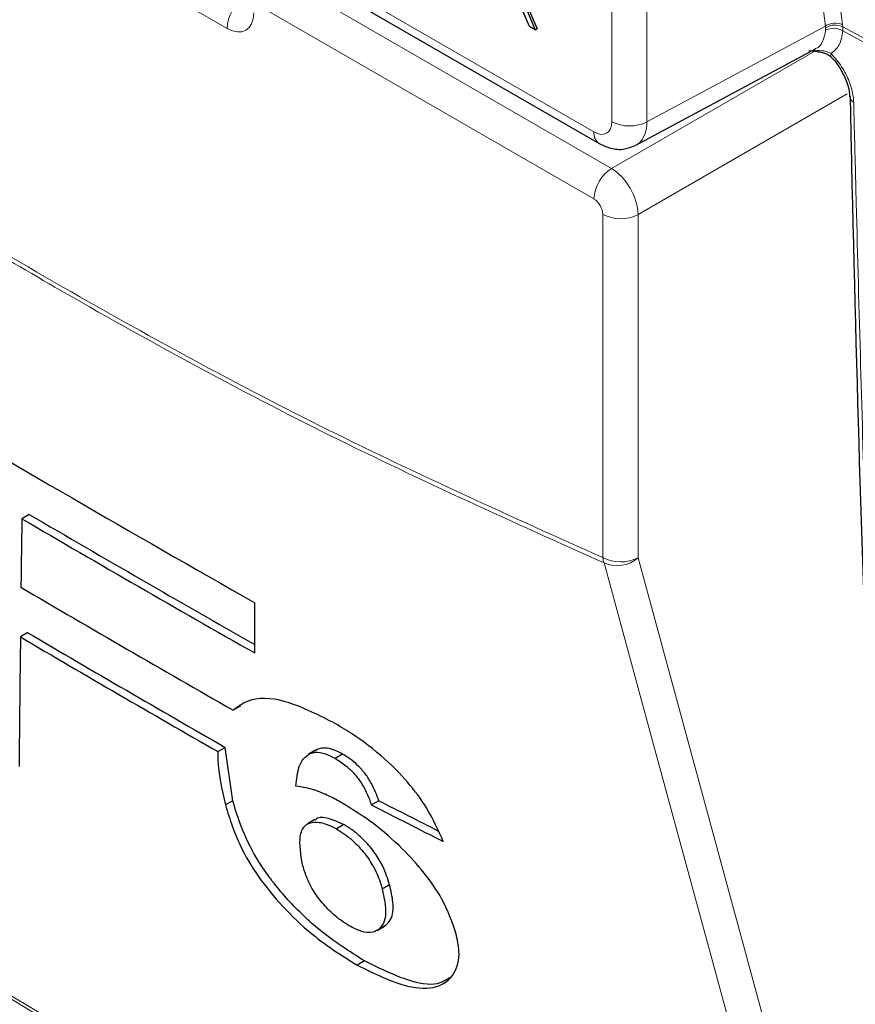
# Paper-space layout 'Blatt4' of a CAD drawing. Header units: millimetres. Extents: x 5 to 418, y 2 to 292.
# Tile 9 of 58: x 98 to 111, y 156 to 172. Entities that reach past the tile are written whole.
import ezdxf

# ---------------------------------------------------------------- set-up
doc = ezdxf.new("R2010")
doc.units = ezdxf.units.MM

psp = doc.layouts.new('Blatt4')

# ---------------------------------------------------------------- linework, layer by layer
at = {"color": 7, "linetype": 'Continuous', "lineweight": 18}
for p, q in [((107.379, 170.327), (107.379, 197.655)), ((107.94, 197.652), (107.94, 170.325)), ((110.777, 171.85), (110.34, 175.301)), ((110.618, 175.301), (111.051, 171.872)), ((101.261, 171.813), (95.669, 175.041)), ((101.713, 173.272), (107.097, 170.164)), ((101.821, 172.79), (107.374, 169.585)), ((107.096, 169.098), (101.685, 172.221)), ((107.94, 170.325), (110.777, 171.85)), ((110.781, 171.821), (110.777, 171.85)), ((110.781, 171.783), (110.781, 171.821)), ((111.051, 171.872), (111.055, 171.835)), ((111.055, 171.835), (111.578, 171.554)), ((111.055, 171.835), (111.056, 171.771)), ((107.374, 169.585), (110.608, 171.452)), ((110.577, 171.465), (110.646, 171.46)), ((111.123, 170.769), (107.798, 168.85)), ((107.238, 163.39), (107.238, 168.853)), ((107.798, 168.85), (107.798, 163.387))]:
    psp.add_line(p, q, dxfattribs=at)
at = {"color": 7, "linetype": 'Continuous', "lineweight": 25}
for p, q in [((101.796, 173.089), (107.179, 169.981)), ((105.981, 172.221), (106.163, 171.787)), ((106.009, 172.236), (106.192, 171.803)), ((106.07, 171.84), (105.923, 172.189)), ((106.163, 171.787), (106.07, 171.84)), ((106.163, 171.787), (106.192, 171.803)), ((107.765, 169.953), (110.618, 171.487)), ((110.515, 171.462), (110.698, 171.441)), ((98.114, 164.078), (97.997, 164.01)), ((101.701, 161.873), (101.7, 162.673)), ((98.09, 162.197), (97.973, 162.129)), ((101.477, 161.029), (101.36, 160.962)), ((101.115, 160.304), (101.232, 160.371)), ((101.351, 159.522), (101.232, 160.371)), ((102.668, 160.325), (102.551, 160.258)), ((102.704, 160.344), (102.587, 160.276)), ((102.704, 160.344), (102.672, 160.319)), ((103.098, 160.263), (102.98, 160.195)), ((101.351, 159.522), (101.234, 159.455)), ((103.675, 159.522), (103.558, 159.454)), ((102.658, 159.221), (102.542, 159.154)), ((103.12, 159.142), (103.003, 159.075)), ((103.846, 158.185), (103.729, 158.117)), ((103.649, 157.459), (103.766, 157.527)), ((103.775, 157.532), (103.658, 157.464)), ((103.446, 156.973), (103.329, 156.906))]:
    psp.add_line(p, q, dxfattribs=at)
at = {"color": 7, "linetype": 'Continuous', "lineweight": 18, "flags": 128}
for points in [[(110.864, 171.361), (110.862, 171.364), (110.859, 171.376), (110.862, 171.392), (110.87, 171.412)], [(111.197, 148.833), (111.048, 149.381), (110.451, 151.572), (108.065, 160.337), (107.257, 163.306)], [(107.798, 163.387), (109.763, 156.17), (111.738, 148.915)]]:
    psp.add_lwpolyline(points, dxfattribs=at)
at = {"color": 7, "linetype": 'Continuous', "lineweight": 18}
for centre, radius, start, end in [((101.876, 171.785), 0.616, 123.2297, 177.3477), ((110.933, 171.618), 0.279, 65.1129, 124.1357), ((110.93, 171.595), 0.271, 62.583, 123.4037), ((110.908, 171.535), 0.279, 57.9386, 117.0038), ((300.802, 523.289), 399.46, 241.64019, 242.80847), ((111.266, 170.734), 0.102, 183.7199, 247.9823), ((107.663, 170.875), 0.616, 242.6565, 296.7662), ((107.293, 170.143), 0.198, 173.7645, 234.9088), ((107.712, 169.069), 0.616, 123.2297, 177.3477), ((107.521, 169.4), 0.616, 242.6565, 296.7662), ((107.521, 163.938), 0.616, 242.6565, 296.7662), ((107.578, 163.423), 0.342, 185.5878, 200.0952), ((107.463, 163.775), 0.513, 246.294, 310.8229), ((269.456, 443.414), 334.4, 238.25156, 241.75381), ((269.459, 443.344), 334.388, 238.25137, 241.754)]:
    psp.add_arc(centre, radius, start, end, dxfattribs=at)
at = {"color": 7, "linetype": 'Continuous', "lineweight": 25}
for centre, radius, start, end in [((267.804, 455.486), 336.645, 239.29483, 240.43502), ((268.69, 455.513), 337.684, 239.6597, 240.3623), ((268.69, 455.648), 337.919, 239.6599, 240.38507), ((268.279, 453.027), 336.399, 239.58663, 240.25149), ((268.021, 451.068), 335.147, 239.53353, 240.1547), ((267.982, 451.136), 335.303, 239.53375, 240.15463)]:
    psp.add_arc(centre, radius, start, end, dxfattribs=at)
at = {"color": 7, "linetype": 'Continuous', "lineweight": 18}
for centre, major_axis, ratio, start_param, end_param in [((101.261, 172.303), (-0.3, 0.52), 0.577206, 2.356428, 3.92692), ((107.097, 170.491), (-0.2, 0.347), 0.577206, 2.356428, 3.92692), ((107.379, 170.654), (-0.389, 0.699), 0.577293, 3.119125, 3.935643), ((107.379, 169.098), (-0.3, 0.52), 0.56389, 3.927223, 5.497715), ((107.096, 168.934), (-0.1, 0.173), 0.577557, 3.927224, 5.497716)]:
    psp.add_ellipse(centre, major_axis=major_axis, ratio=ratio, start_param=start_param, end_param=end_param, dxfattribs=at)
at = {"color": 7, "linetype": 'Continuous', "lineweight": 25}
for centre, major_axis, ratio, start_param, end_param in [((2983.243, 9597.227), (2811.933, 9751.768), 0.066363, 2.903727, 2.904168), ((3174.048, 10308.491), (3002.327, 10464.008), 0.064047, 2.912272, 2.913078), ((357.105, 305.043), (357.284, 17.569), 0.541565, 3.897586, 3.901303), ((357.107, 305.042), (357.45, 17.577), 0.541565, 3.89758, 3.902097)]:
    psp.add_ellipse(centre, major_axis=major_axis, ratio=ratio, start_param=start_param, end_param=end_param, dxfattribs=at)
at = {"color": 7, "linetype": 'Continuous', "lineweight": 18}
for points, knots in [([(89.692, 173.519), (91.155, 172.488), (94.086, 170.423), (98.49, 167.74), (102.885, 165.347), (105.785, 164.043), (107.238, 163.39)], [0, 0, 0, 0, 0.2508222, 0.5026819, 0.7508343, 1, 1, 1, 1]), ([(107.257, 163.306), (105.808, 163.957), (102.906, 165.263), (99.492, 167.12), (96.553, 168.849), (94.091, 170.393), (91.64, 172.046), (90.177, 173.097), (89.693, 173.445)], [0, 0, 0, 0, 0.2481436, 0.4972894, 0.5811434, 0.7488807, 0.9169293, 1, 1, 1, 1]), ([(110.617, 171.489), (110.62, 171.49), (110.675, 171.503), (110.745, 171.598), (110.769, 171.722), (110.781, 171.783)], [0, 0, 0, 0, 0.025041, 0.512476, 1, 1, 1, 1]), ([(111.056, 171.771), (111.042, 171.69), (111.014, 171.534), (110.917, 171.452), (110.87, 171.412)], [0, 0, 0, 0, 0.518965, 1, 1, 1, 1]), ([(110.646, 171.46), (110.694, 171.459), (110.771, 171.459), (110.843, 171.425), (110.87, 171.412)], [0, 0, 0, 0, 0.616269, 1, 1, 1, 1]), ([(110.87, 171.412), (110.929, 171.345), (111.045, 171.21), (111.166, 170.966), (111.22, 170.771), (111.226, 170.669), (111.228, 170.64)], [0, 0, 0, 0, 0.294692, 0.58934, 0.884172, 1, 1, 1, 1]), ([(111.228, 170.64), (111.23, 170.533), (111.244, 169.996), (111.301, 167.745), (111.555, 158.756), (112.003, 147.219), (112.535, 137.483), (112.699, 134.482)], [0, 0, 0, 0, 0.008809, 0.044043, 0.184982, 0.748766, 1, 1, 1, 1])]:
    psp.add_open_spline(points, degree=3, knots=knots, dxfattribs=at)
at = {"color": 7, "linetype": 'Continuous', "lineweight": 25}
for points, knots in [([(110.665, 171.441), (110.71, 171.434), (110.784, 171.422), (110.852, 171.376), (110.873, 171.351), (110.878, 171.344)], [0, 0, 0, 0, 0.54369, 0.884884, 1, 1, 1, 1]), ([(110.863, 171.36), (110.872, 171.351), (110.931, 171.295), (111.03, 171.155), (111.125, 170.956), (111.166, 170.798), (111.161, 170.74), (111.16, 170.729)], [0, 0, 0, 0, 0.050198, 0.3387464, 0.6351831, 0.9275887, 1, 1, 1, 1]), ([(111.171, 170.728), (111.176, 170.471), (111.251, 166.842), (111.439, 160.846), (111.666, 155.135), (111.76, 152.756)], [0, 0, 0, 0, 0.042529, 0.601197, 1, 1, 1, 1]), ([(107.179, 169.981), (107.24, 169.952), (107.366, 169.892), (107.572, 169.876), (107.696, 169.928), (107.752, 169.951)], [0, 0, 0, 0, 0.333697, 0.697753, 1, 1, 1, 1]), ([(102.941, 160.771), (102.68, 160.902), (102.154, 161.163), (101.628, 161.167), (101.432, 161.017), (101.36, 160.962)], [0, 0, 0, 0, 0.383777, 0.771157, 1, 1, 1, 1]), ([(104.7, 158.874), (104.622, 159.05), (104.486, 159.358), (104.143, 159.823), (103.727, 160.242), (103.312, 160.553), (103.041, 160.713), (102.941, 160.771)], [0, 0, 0, 0, 0.242898, 0.423748, 0.604567, 0.855851, 1, 1, 1, 1]), ([(101.115, 160.304), (101.114, 160.26), (101.111, 160.008), (101.178, 159.705), (101.234, 159.455)], [0, 0, 0, 0, 0.171728, 1, 1, 1, 1]), ([(102.587, 160.276), (102.611, 160.283), (102.677, 160.302), (102.81, 160.282), (102.929, 160.222), (102.98, 160.195)], [0, 0, 0, 0, 0.251222, 0.672178, 1, 1, 1, 1]), ([(103.098, 160.263), (103.058, 160.284), (102.954, 160.338), (102.813, 160.372), (102.738, 160.352), (102.704, 160.344)], [0, 0, 0, 0, 0.251252, 0.656068, 1, 1, 1, 1]), ([(102.355, 159.755), (102.367, 159.863), (102.384, 160.029), (102.468, 160.201), (102.547, 160.251), (102.587, 160.276)], [0, 0, 0, 0, 0.486153, 0.739312, 1, 1, 1, 1]), ([(102.98, 160.195), (103.038, 160.16), (103.137, 160.098), (103.279, 159.962), (103.4, 159.807), (103.492, 159.632), (103.536, 159.514), (103.558, 159.454)], [0, 0, 0, 0, 0.21818, 0.380649, 0.543719, 0.767467, 1, 1, 1, 1]), ([(103.675, 159.522), (103.641, 159.613), (103.59, 159.749), (103.466, 159.948), (103.343, 160.084), (103.216, 160.192), (103.136, 160.24), (103.098, 160.263)], [0, 0, 0, 0, 0.348571, 0.519746, 0.692402, 0.85082, 1, 1, 1, 1]), ([(103.065, 159.501), (103, 159.536), (102.87, 159.606), (102.622, 159.71), (102.462, 159.737), (102.355, 159.755)], [0, 0, 0, 0, 0.2505674, 0.5016458, 1, 1, 1, 1]), ([(103.446, 156.973), (103.208, 157.123), (102.8, 157.381), (102.222, 157.929), (101.799, 158.467), (101.503, 159.021), (101.405, 159.345), (101.351, 159.522)], [0, 0, 0, 0, 0.259387, 0.445273, 0.632087, 0.798204, 1, 1, 1, 1]), ([(101.234, 159.455), (101.305, 159.225), (101.421, 158.849), (101.788, 158.251), (102.199, 157.766), (102.73, 157.281), (103.108, 157.044), (103.329, 156.906)], [0, 0, 0, 0, 0.2577792, 0.422516, 0.5870403, 0.7585544, 1, 1, 1, 1]), ([(104.902, 157.415), (104.842, 157.592), (104.738, 157.895), (104.406, 158.376), (104.029, 158.79), (103.567, 159.194), (103.241, 159.393), (103.065, 159.501)], [0, 0, 0, 0, 0.23354, 0.40172, 0.569433, 0.767661, 1, 1, 1, 1]), ([(103.12, 159.142), (103.036, 159.179), (102.867, 159.254), (102.71, 159.265), (102.669, 159.22), (102.663, 159.214)], [0, 0, 0, 0, 0.460539, 0.921508, 1, 1, 1, 1]), ([(102.46, 158.507), (102.434, 158.666), (102.394, 158.913), (102.477, 159.129), (102.624, 159.193), (102.805, 159.172), (102.944, 159.103), (103.003, 159.075)], [0, 0, 0, 0, 0.355806, 0.5506997, 0.7156312, 0.8799478, 1, 1, 1, 1]), ([(103.003, 159.075), (103.087, 159.019), (103.243, 158.917), (103.454, 158.687), (103.616, 158.44), (103.691, 158.253), (103.722, 158.143), (103.729, 158.117)], [0, 0, 0, 0, 0.246637, 0.457636, 0.653162, 0.917268, 1, 1, 1, 1]), ([(103.846, 158.185), (103.817, 158.28), (103.767, 158.437), (103.623, 158.686), (103.454, 158.885), (103.278, 159.045), (103.169, 159.112), (103.12, 159.142)], [0, 0, 0, 0, 0.2943881, 0.4830732, 0.6732603, 0.8544557, 1, 1, 1, 1]), ([(103.205, 157.53), (103.129, 157.578), (102.991, 157.667), (102.793, 157.865), (102.628, 158.086), (102.52, 158.307), (102.479, 158.444), (102.46, 158.507)], [0, 0, 0, 0, 0.218996, 0.400885, 0.582992, 0.807534, 1, 1, 1, 1]), ([(103.729, 158.117), (103.759, 157.977), (103.802, 157.767), (103.757, 157.56), (103.691, 157.497), (103.658, 157.464)], [0, 0, 0, 0, 0.492083, 0.740099, 1, 1, 1, 1]), ([(103.775, 157.532), (103.807, 157.562), (103.893, 157.644), (103.917, 157.874), (103.868, 158.089), (103.846, 158.185)], [0, 0, 0, 0, 0.245177, 0.663326, 1, 1, 1, 1]), ([(103.658, 157.464), (103.633, 157.451), (103.564, 157.415), (103.411, 157.426), (103.268, 157.498), (103.205, 157.53)], [0, 0, 0, 0, 0.250543, 0.668046, 1, 1, 1, 1]), ([(103.329, 156.906), (103.609, 156.769), (104.088, 156.535), (104.616, 156.525), (104.888, 156.736), (104.977, 157.056), (104.923, 157.316), (104.902, 157.415)], [0, 0, 0, 0, 0.292301, 0.501145, 0.710004, 0.88957, 1, 1, 1, 1]), ([(104.8, 156.703), (104.74, 156.665), (104.578, 156.563), (104.101, 156.651), (103.675, 156.861), (103.446, 156.973)], [0, 0, 0, 0, 0.214344, 0.578658, 1, 1, 1, 1])]:
    psp.add_open_spline(points, degree=3, knots=knots, dxfattribs=at)

doc.saveas('drawing.dxf')
